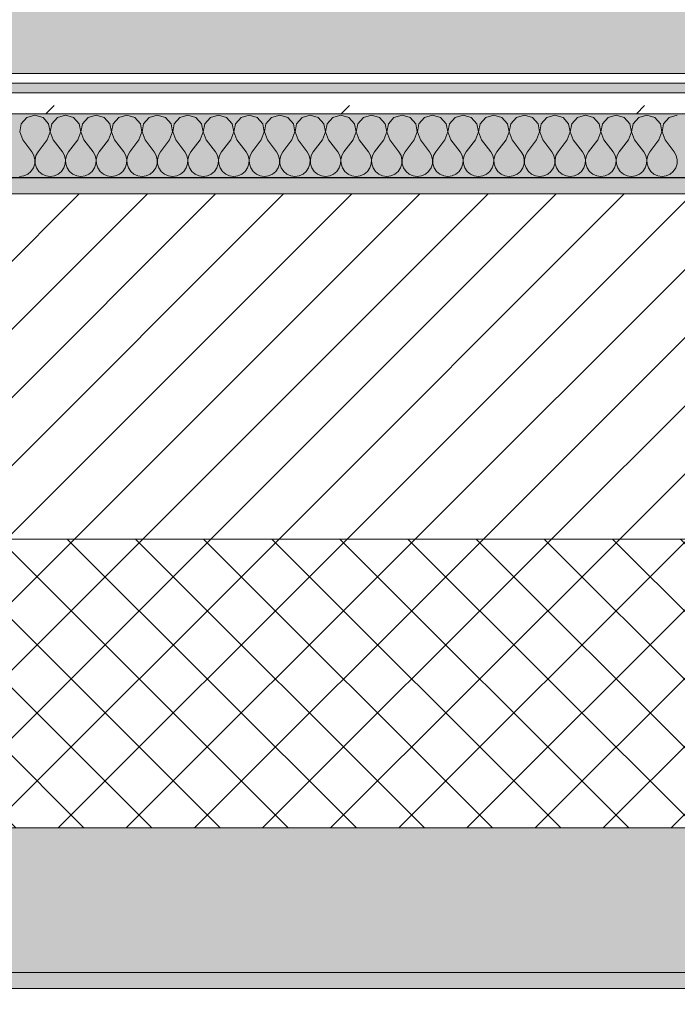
# Model space of a CAD drawing. Header units: millimetres. Extents: x -40968 to 13979, y -19284 to 4746.
# Tile 158 of 256: x -10914 to -10505, y -1709 to -1095. Entities that reach past the tile are written whole.
import ezdxf

# ---------------------------------------------------------------- set-up
doc = ezdxf.new("R2010")
doc.units = ezdxf.units.MM
doc.header["$MEASUREMENT"] = 0
doc.linetypes.add('Wipeout_Contour', pattern=[1000, 0, -1000])
for name, color, linetype in [('12_FAÇ_Façana', 7, 'Continuous'), ('Nuevo_08_E_Envans secs', 7, 'Continuous'), ('Nuevo_14_PAV_Soft Light Grey 0554', 7, 'Continuous')]:
    doc.layers.add(name, color=color, linetype=linetype)
for name, color, linetype, lineweight, true_color in [('12_FAÇ_Façana_Pluma_Nº__102', 7, 'Continuous', 5, 0xcccccc), ('12_FAÇ_Façana_Pluma_Nº__174', 7, 'Continuous', 13, 0xe4ad2c), ('12_FAÇ_Façana_Pluma_Nº__176', 7, 'Continuous', 15, 0x93a0c6), ('Nuevo_08_E_Envans secs_Pluma_Nº__102', 7, 'Continuous', 5, 0xcccccc), ('Nuevo_08_E_Envans secs_Pluma_Nº__171', 171, 'Continuous', 13, 0xaaaaff), ('Nuevo_08_E_Envans secs_Pluma_Nº__177', 7, 'Continuous', 15, 0xf7e046), ('Nuevo_14_PAV_Soft Light Grey 0554_Pluma_Nº__245', 7, 'Continuous', 13, 0xe8e8e8)]:
    doc.layers.add(name, color=color, linetype=linetype, lineweight=lineweight, true_color=true_color)
for name, color, linetype, lineweight in [('12_FAÇ_Façana_Pluma_Nº__2', 8, 'Continuous', 5), ('12_FAÇ_Façana_Pluma_Nº__7', 7, 'Continuous', 5), ('Nuevo_08_E_Envans secs_Pluma_Nº__1', 7, 'Continuous', 5)]:
    doc.layers.add(name, color=color, linetype=linetype, lineweight=lineweight)
pattern_1 = [(45, (0, 0), (-183.848, 183.848), [195, -65]), (45, (7e-14, 183.85), (-183.848, 183.848), [195, -65])]

# ---------------------------------------------------------------- blocks, each defined once
blk = doc.blocks.new('Forjado_1_1', base_point=(-23046.79, -1194.06))
at = {"layer": 'Nuevo_14_PAV_Soft Light Grey 0554_Pluma_Nº__245', "linetype": 'Continuous', "lineweight": 0, "true_color": 0xe8e8e8}
h = blk.add_hatch(color=254, dxfattribs=at)
h.paths.add_polyline_path([(-23046.79, -1194.06), (-1631.11, -1193.63), (-1631.11, -6938.97), (-1556.11, -6938.97), (-1556.11, -7503.98), (-1616.26, -7503.98), (-1616.05, -11935.98), (-1564.89, -11935.98), (-1564.89, -12491.98), (-2024.11, -12491.98), (-2024.11, -12338.98), (-6997.39, -12338.98), (-6997.39, -12391.98), (-3637.68, -12391.98), (-3638.94, -13690.72), (-3644.87, -17130.96), (428.17, -17130.98), (428.89, -16788.98), (778.89, -16788.98), (778.35, -17142.97), (2622.91, -17145.82), (2623.01, -17079.79), (3389.91, -17080.98), (3389.61, -17276.98), (5489.84, -17280.21), (5489.84, -17141.49), (5763.89, -17141.49), (5763.89, -16738.98), (6378.89, -16738.98), (6378.89, -12488.98), (5778.89, -12488.98), (5779.74, -11938.87), (6782.11, -11938.85), (6782.11, -9207.42), (6082.11, -9207.42), (6016.11, -7504.98), (6016.11, -9073.42), (2073.42, -9073.42), (2073.42, -5267.32), (5998.89, -5267.32), (5998.89, -1708.98), (5884.89, -967.98), (7332.11, -967.98), (7332.11, 1999.55), (-28277.4, 1999.55), (-23028.39, 1969.01)])
h.paths.add_polyline_path([(492.89, -5267.32), (1951.42, -5267.32), (1951.42, -9073.42), (492.89, -9073.42)], flags=0)
at = {"layer": 'Nuevo_14_PAV_Soft Light Grey 0554_Pluma_Nº__245', "color": 254, "linetype": 'Continuous', "lineweight": 13, "true_color": 0xe8e8e8, "flags": 128}
blk.add_lwpolyline([(428.17, -17130.98), (-3644.87, -17130.96), (-3638.94, -13690.72), (-3637.68, -12391.98), (-6997.39, -12391.98), (-6997.39, -12338.98), (-2024.11, -12338.98), (-2024.11, -12491.98), (-1564.89, -12491.98), (-1564.89, -11935.98), (-1616.05, -11935.98), (-1616.26, -7503.98), (-1556.11, -7503.98), (-1556.11, -6938.97), (-1631.11, -6938.97), (-1631.11, -1193.63), (-23046.79, -1194.06)], dxfattribs=at)
blk = doc.blocks.new('Muro_10_1', base_point=(-12935.93, -1193.98))
at = {"layer": '12_FAÇ_Façana_Pluma_Nº__102', "linetype": 'Continuous', "lineweight": 0, "true_color": 0xe5e5e5}
for points in [[(-12935.93, -1688.98), (-8781.93, -1688.98), (-8781.93, -1598.98), (-12035.86, -1598.98), (-12035.86, -1613.98), (-12435.86, -1613.98), (-12435.86, -1598.98), (-12486.81, -1598.98), (-12486.81, -1613.98), (-12886.81, -1613.98), (-12886.81, -1598.98), (-12935.93, -1598.98)], [(-12935.93, -1698.98), (-8781.93, -1698.98), (-8781.93, -1688.98), (-12935.93, -1688.98)]]:
    blk.add_hatch(color=254, dxfattribs=at).paths.add_polyline_path(points)
at = {"layer": '12_FAÇ_Façana_Pluma_Nº__174', "linetype": 'Continuous', "lineweight": 13, "true_color": 0xe4ad2c}
h = blk.add_hatch(dxfattribs=at)
h.set_pattern_fill('SATE_Aislamiento_0001', color=42, style=0, pattern_type=2)
h.set_pattern_definition([(45, (0, 0), (-21.2132, 21.2132), []), (135, (0, 0), (21.2132, 21.2132), [])])
h.paths.add_polyline_path([(-12035.86, -1598.98), (-8781.93, -1598.98), (-8781.93, -1418.98), (-12035.86, -1418.98)])
at = {"layer": '12_FAÇ_Façana_Pluma_Nº__176', "linetype": 'Continuous', "lineweight": 0, "true_color": 0x495063}
blk.add_hatch(color=251, dxfattribs=at).paths.add_polyline_path([(-11995.86, -1203.98), (-8781.93, -1203.98), (-8781.93, -1193.98), (-11995.86, -1193.98)])
at = {"layer": '12_FAÇ_Façana_Pluma_Nº__2', "linetype": 'Continuous', "lineweight": 5}
h = blk.add_hatch(dxfattribs=at)
h.set_pattern_fill('Ceramic_0001', color=8, style=0, pattern_type=2)
h.set_pattern_definition([(45, (0, 0), (-21.2132, 21.2132), [])])
h.paths.add_polyline_path([(-11995.86, -1418.98), (-8781.93, -1418.98), (-8781.93, -1203.98), (-11995.86, -1203.98)])
at = {"layer": '12_FAÇ_Façana_Pluma_Nº__7', "color": 7, "linetype": 'Continuous', "lineweight": 5}
for p, q in [((-8781.93, -1203.98), (-11995.86, -1203.98)), ((-11995.86, -1418.98), (-8781.93, -1418.98)), ((-12035.86, -1598.98), (-8781.93, -1598.98)), ((-12935.93, -1688.98), (-8781.93, -1688.98))]:
    blk.add_line(p, q, dxfattribs=at)
at = {"layer": '12_FAÇ_Façana_Pluma_Nº__7', "color": 7, "linetype": 'Continuous', "lineweight": 5, "flags": 128}
for points in [[(-8781.93, -1193.98), (-11995.86, -1193.98)], [(-12935.93, -1698.98), (-8781.93, -1698.98)]]:
    blk.add_lwpolyline(points, dxfattribs=at)
blk = doc.blocks.new('*X247')
at = {"layer": 'Nuevo_08_E_Envans secs_Pluma_Nº__102', "color": 254, "linetype": 'Continuous', "lineweight": 5, "true_color": 0xcccccc}
for p, q in [((-10909.77, -1156.35), (-10913.28, -1160.19)), ((-10904.76, -1154.93), (-10909.77, -1156.35)), ((-10899.75, -1156.35), (-10904.76, -1154.93)), ((-10896.24, -1160.19), (-10899.75, -1156.35)), ((-10890.72, -1156.35), (-10894.23, -1160.19)), ((-10885.71, -1154.93), (-10890.72, -1156.35)), ((-10880.71, -1156.35), (-10885.71, -1154.93)), ((-10877.2, -1160.19), (-10880.71, -1156.35)), ((-10871.67, -1156.35), (-10875.19, -1160.19)), ((-10866.67, -1154.93), (-10871.67, -1156.35)), ((-10861.66, -1156.35), (-10866.67, -1154.93)), ((-10858.15, -1160.19), (-10861.66, -1156.35)), ((-10852.63, -1156.35), (-10856.14, -1160.19)), ((-10847.62, -1154.93), (-10852.63, -1156.35)), ((-10842.61, -1156.35), (-10847.62, -1154.93)), ((-10839.1, -1160.19), (-10842.61, -1156.35)), ((-10833.58, -1156.35), (-10837.09, -1160.19)), ((-10828.57, -1154.93), (-10833.58, -1156.35)), ((-10823.56, -1156.35), (-10828.57, -1154.93)), ((-10820.05, -1160.19), (-10823.56, -1156.35)), ((-10814.53, -1156.35), (-10818.04, -1160.19)), ((-10809.52, -1154.93), (-10814.53, -1156.35)), ((-10804.52, -1156.35), (-10809.52, -1154.93)), ((-10801.01, -1160.19), (-10804.52, -1156.35)), ((-10795.48, -1156.35), (-10798.99, -1160.19)), ((-10790.48, -1154.93), (-10795.48, -1156.35)), ((-10785.47, -1156.35), (-10790.48, -1154.93)), ((-10781.96, -1160.19), (-10785.47, -1156.35)), ((-10776.44, -1156.35), (-10779.95, -1160.19)), ((-10771.43, -1154.93), (-10776.44, -1156.35)), ((-10766.42, -1156.35), (-10771.43, -1154.93)), ((-10762.91, -1160.19), (-10766.42, -1156.35)), ((-10757.39, -1156.35), (-10760.9, -1160.19)), ((-10752.38, -1154.93), (-10757.39, -1156.35)), ((-10747.37, -1156.35), (-10752.38, -1154.93)), ((-10743.86, -1160.19), (-10747.37, -1156.35)), ((-10738.34, -1156.35), (-10741.85, -1160.19)), ((-10733.33, -1154.93), (-10738.34, -1156.35)), ((-10728.33, -1156.35), (-10733.33, -1154.93)), ((-10724.81, -1160.19), (-10728.33, -1156.35)), ((-10719.29, -1156.35), (-10722.8, -1160.19)), ((-10714.29, -1154.93), (-10719.29, -1156.35)), ((-10709.28, -1156.35), (-10714.29, -1154.93)), ((-10705.77, -1160.19), (-10709.28, -1156.35)), ((-10700.25, -1156.35), (-10703.76, -1160.19)), ((-10695.24, -1154.93), (-10700.25, -1156.35)), ((-10690.23, -1156.35), (-10695.24, -1154.93)), ((-10686.72, -1160.19), (-10690.23, -1156.35)), ((-10681.2, -1156.35), (-10684.71, -1160.19)), ((-10676.19, -1154.93), (-10681.2, -1156.35)), ((-10671.18, -1156.35), (-10676.19, -1154.93)), ((-10667.67, -1160.19), (-10671.18, -1156.35)), ((-10662.15, -1156.35), (-10665.66, -1160.19)), ((-10657.14, -1154.93), (-10662.15, -1156.35)), ((-10652.14, -1156.35), (-10657.14, -1154.93)), ((-10648.62, -1160.19), (-10652.14, -1156.35)), ((-10643.1, -1156.35), (-10646.61, -1160.19)), ((-10638.1, -1154.93), (-10643.1, -1156.35)), ((-10633.09, -1156.35), (-10638.1, -1154.93)), ((-10629.58, -1160.19), (-10633.09, -1156.35)), ((-10624.05, -1156.35), (-10627.57, -1160.19)), ((-10619.05, -1154.93), (-10624.05, -1156.35)), ((-10614.04, -1156.35), (-10619.05, -1154.93)), ((-10610.53, -1160.19), (-10614.04, -1156.35)), ((-10605.01, -1156.35), (-10608.52, -1160.19)), ((-10600, -1154.93), (-10605.01, -1156.35)), ((-10594.99, -1156.35), (-10600, -1154.93)), ((-10591.48, -1160.19), (-10594.99, -1156.35)), ((-10585.96, -1156.35), (-10589.47, -1160.19)), ((-10580.95, -1154.93), (-10585.96, -1156.35)), ((-10575.95, -1156.35), (-10580.95, -1154.93)), ((-10572.43, -1160.19), (-10575.95, -1156.35)), ((-10566.91, -1156.35), (-10570.42, -1160.19)), ((-10561.9, -1154.93), (-10566.91, -1156.35)), ((-10556.9, -1156.35), (-10561.9, -1154.93)), ((-10553.39, -1160.19), (-10556.9, -1156.35)), ((-10547.86, -1156.35), (-10551.38, -1160.19)), ((-10542.86, -1154.93), (-10547.86, -1156.35)), ((-10537.85, -1156.35), (-10542.86, -1154.93)), ((-10534.34, -1160.19), (-10537.85, -1156.35)), ((-10528.82, -1156.35), (-10532.33, -1160.19)), ((-10523.81, -1154.93), (-10528.82, -1156.35)), ((-10518.8, -1156.35), (-10523.81, -1154.93)), ((-10515.29, -1160.19), (-10518.8, -1156.35)), ((-10509.77, -1156.35), (-10513.28, -1160.19)), ((-10504.76, -1154.93), (-10509.77, -1156.35)), ((-10913.28, -1160.19), (-10914.25, -1165.31)), ((-10914.25, -1165.31), (-10912.38, -1170.17)), ((-10897.14, -1170.17), (-10895.28, -1165.31)), ((-10895.28, -1165.31), (-10896.24, -1160.19)), ((-10894.23, -1160.19), (-10895.2, -1165.31)), ((-10895.2, -1165.31), (-10893.33, -1170.17)), ((-10878.1, -1170.17), (-10876.23, -1165.31)), ((-10876.23, -1165.31), (-10877.2, -1160.19)), ((-10875.19, -1160.19), (-10876.15, -1165.31)), ((-10876.15, -1165.31), (-10874.29, -1170.17)), ((-10859.05, -1170.17), (-10857.18, -1165.31)), ((-10857.18, -1165.31), (-10858.15, -1160.19)), ((-10856.14, -1160.19), (-10857.1, -1165.31)), ((-10857.1, -1165.31), (-10855.24, -1170.17)), ((-10840, -1170.17), (-10838.13, -1165.31)), ((-10838.13, -1165.31), (-10839.1, -1160.19)), ((-10837.09, -1160.19), (-10838.06, -1165.31)), ((-10838.06, -1165.31), (-10836.19, -1170.17)), ((-10820.95, -1170.17), (-10819.09, -1165.31)), ((-10819.09, -1165.31), (-10820.05, -1160.19)), ((-10818.04, -1160.19), (-10819.01, -1165.31)), ((-10819.01, -1165.31), (-10817.14, -1170.17)), ((-10801.9, -1170.17), (-10800.04, -1165.31)), ((-10800.04, -1165.31), (-10801.01, -1160.19)), ((-10798.99, -1160.19), (-10799.96, -1165.31)), ((-10799.96, -1165.31), (-10798.1, -1170.17)), ((-10782.86, -1170.17), (-10780.99, -1165.31)), ((-10780.99, -1165.31), (-10781.96, -1160.19)), ((-10779.95, -1160.19), (-10780.91, -1165.31)), ((-10780.91, -1165.31), (-10779.05, -1170.17)), ((-10763.81, -1170.17), (-10761.94, -1165.31)), ((-10761.94, -1165.31), (-10762.91, -1160.19)), ((-10760.9, -1160.19), (-10761.87, -1165.31)), ((-10761.87, -1165.31), (-10760, -1170.17)), ((-10744.76, -1170.17), (-10742.9, -1165.31)), ((-10742.9, -1165.31), (-10743.86, -1160.19)), ((-10741.85, -1160.19), (-10742.82, -1165.31)), ((-10742.82, -1165.31), (-10740.95, -1170.17)), ((-10725.71, -1170.17), (-10723.85, -1165.31)), ((-10723.85, -1165.31), (-10724.81, -1160.19)), ((-10722.8, -1160.19), (-10723.77, -1165.31)), ((-10723.77, -1165.31), (-10721.9, -1170.17)), ((-10706.67, -1170.17), (-10704.8, -1165.31)), ((-10704.8, -1165.31), (-10705.77, -1160.19)), ((-10703.76, -1160.19), (-10704.72, -1165.31)), ((-10704.72, -1165.31), (-10702.86, -1170.17)), ((-10687.62, -1170.17), (-10685.75, -1165.31)), ((-10685.75, -1165.31), (-10686.72, -1160.19)), ((-10684.71, -1160.19), (-10685.68, -1165.31)), ((-10685.68, -1165.31), (-10683.81, -1170.17)), ((-10668.57, -1170.17), (-10666.71, -1165.31)), ((-10666.71, -1165.31), (-10667.67, -1160.19)), ((-10665.66, -1160.19), (-10666.63, -1165.31)), ((-10666.63, -1165.31), (-10664.76, -1170.17)), ((-10649.52, -1170.17), (-10647.66, -1165.31)), ((-10647.66, -1165.31), (-10648.62, -1160.19)), ((-10646.61, -1160.19), (-10647.58, -1165.31)), ((-10647.58, -1165.31), (-10645.71, -1170.17)), ((-10630.48, -1170.17), (-10628.61, -1165.31)), ((-10628.61, -1165.31), (-10629.58, -1160.19)), ((-10627.57, -1160.19), (-10628.53, -1165.31)), ((-10628.53, -1165.31), (-10626.67, -1170.17)), ((-10611.43, -1170.17), (-10609.56, -1165.31)), ((-10609.56, -1165.31), (-10610.53, -1160.19)), ((-10608.52, -1160.19), (-10609.49, -1165.31)), ((-10609.49, -1165.31), (-10607.62, -1170.17)), ((-10592.38, -1170.17), (-10590.51, -1165.31)), ((-10590.51, -1165.31), (-10591.48, -1160.19)), ((-10589.47, -1160.19), (-10590.44, -1165.31)), ((-10590.44, -1165.31), (-10588.57, -1170.17)), ((-10573.33, -1170.17), (-10571.47, -1165.31)), ((-10571.47, -1165.31), (-10572.43, -1160.19)), ((-10570.42, -1160.19), (-10571.39, -1165.31)), ((-10571.39, -1165.31), (-10569.52, -1170.17)), ((-10554.29, -1170.17), (-10552.42, -1165.31)), ((-10552.42, -1165.31), (-10553.39, -1160.19)), ((-10551.38, -1160.19), (-10552.34, -1165.31)), ((-10552.34, -1165.31), (-10550.48, -1170.17)), ((-10535.24, -1170.17), (-10533.37, -1165.31)), ((-10533.37, -1165.31), (-10534.34, -1160.19)), ((-10532.33, -1160.19), (-10533.29, -1165.31)), ((-10533.29, -1165.31), (-10531.43, -1170.17)), ((-10516.19, -1170.17), (-10514.32, -1165.31)), ((-10514.32, -1165.31), (-10515.29, -1160.19)), ((-10513.28, -1160.19), (-10514.25, -1165.31)), ((-10514.25, -1165.31), (-10512.38, -1170.17)), ((-10912.38, -1170.17), (-10906.67, -1177.79)), ((-10897.14, -1170.17), (-10902.86, -1177.79)), ((-10893.33, -1170.17), (-10887.62, -1177.79)), ((-10878.1, -1170.17), (-10883.81, -1177.79)), ((-10874.29, -1170.17), (-10868.57, -1177.79)), ((-10859.05, -1170.17), (-10864.76, -1177.79)), ((-10855.24, -1170.17), (-10849.52, -1177.79)), ((-10840, -1170.17), (-10845.71, -1177.79)), ((-10836.19, -1170.17), (-10830.48, -1177.79)), ((-10820.95, -1170.17), (-10826.67, -1177.79)), ((-10817.14, -1170.17), (-10811.43, -1177.79)), ((-10801.9, -1170.17), (-10807.62, -1177.79)), ((-10798.1, -1170.17), (-10792.38, -1177.79)), ((-10782.86, -1170.17), (-10788.57, -1177.79)), ((-10779.05, -1170.17), (-10773.33, -1177.79)), ((-10763.81, -1170.17), (-10769.52, -1177.79)), ((-10760, -1170.17), (-10754.29, -1177.79)), ((-10744.76, -1170.17), (-10750.48, -1177.79)), ((-10740.95, -1170.17), (-10735.24, -1177.79)), ((-10725.71, -1170.17), (-10731.43, -1177.79)), ((-10721.9, -1170.17), (-10716.19, -1177.79)), ((-10706.67, -1170.17), (-10712.38, -1177.79)), ((-10702.86, -1170.17), (-10697.14, -1177.79)), ((-10687.62, -1170.17), (-10693.33, -1177.79)), ((-10683.81, -1170.17), (-10678.1, -1177.79)), ((-10668.57, -1170.17), (-10674.29, -1177.79)), ((-10664.76, -1170.17), (-10659.05, -1177.79)), ((-10649.52, -1170.17), (-10655.24, -1177.79)), ((-10645.71, -1170.17), (-10640, -1177.79)), ((-10630.48, -1170.17), (-10636.19, -1177.79)), ((-10626.67, -1170.17), (-10620.95, -1177.79)), ((-10611.43, -1170.17), (-10617.14, -1177.79)), ((-10607.62, -1170.17), (-10601.9, -1177.79)), ((-10592.38, -1170.17), (-10598.1, -1177.79)), ((-10588.57, -1170.17), (-10582.86, -1177.79)), ((-10573.33, -1170.17), (-10579.05, -1177.79)), ((-10569.52, -1170.17), (-10563.81, -1177.79)), ((-10554.29, -1170.17), (-10560, -1177.79)), ((-10550.48, -1170.17), (-10544.76, -1177.79)), ((-10535.24, -1170.17), (-10540.95, -1177.79)), ((-10531.43, -1170.17), (-10525.71, -1177.79)), ((-10516.19, -1170.17), (-10521.9, -1177.79)), ((-10512.38, -1170.17), (-10506.67, -1177.79)), ((-10905.4, -1180.08), (-10906.67, -1177.79)), ((-10902.86, -1177.79), (-10904.13, -1180.08)), ((-10886.35, -1180.08), (-10887.62, -1177.79)), ((-10883.81, -1177.79), (-10885.08, -1180.08)), ((-10867.3, -1180.08), (-10868.57, -1177.79)), ((-10864.76, -1177.79), (-10866.03, -1180.08)), ((-10848.25, -1180.08), (-10849.52, -1177.79)), ((-10845.71, -1177.79), (-10846.99, -1180.08)), ((-10829.2, -1180.08), (-10830.48, -1177.79)), ((-10826.67, -1177.79), (-10827.94, -1180.08)), ((-10810.16, -1180.08), (-10811.43, -1177.79)), ((-10807.62, -1177.79), (-10808.89, -1180.08)), ((-10791.11, -1180.08), (-10792.38, -1177.79)), ((-10788.57, -1177.79), (-10789.84, -1180.08)), ((-10772.06, -1180.08), (-10773.33, -1177.79)), ((-10769.52, -1177.79), (-10770.8, -1180.08)), ((-10753.01, -1180.08), (-10754.29, -1177.79)), ((-10750.48, -1177.79), (-10751.75, -1180.08)), ((-10733.97, -1180.08), (-10735.24, -1177.79)), ((-10731.43, -1177.79), (-10732.7, -1180.08)), ((-10714.92, -1180.08), (-10716.19, -1177.79)), ((-10712.38, -1177.79), (-10713.65, -1180.08)), ((-10695.87, -1180.08), (-10697.14, -1177.79)), ((-10693.33, -1177.79), (-10694.6, -1180.08)), ((-10676.82, -1180.08), (-10678.1, -1177.79)), ((-10674.29, -1177.79), (-10675.56, -1180.08)), ((-10657.78, -1180.08), (-10659.05, -1177.79)), ((-10655.24, -1177.79), (-10656.51, -1180.08)), ((-10638.73, -1180.08), (-10640, -1177.79)), ((-10636.19, -1177.79), (-10637.46, -1180.08)), ((-10619.68, -1180.08), (-10620.95, -1177.79)), ((-10617.14, -1177.79), (-10618.41, -1180.08)), ((-10600.63, -1180.08), (-10601.9, -1177.79)), ((-10598.1, -1177.79), (-10599.37, -1180.08)), ((-10581.59, -1180.08), (-10582.86, -1177.79)), ((-10579.05, -1177.79), (-10580.32, -1180.08)), ((-10562.54, -1180.08), (-10563.81, -1177.79)), ((-10560, -1177.79), (-10561.27, -1180.08)), ((-10543.49, -1180.08), (-10544.76, -1177.79)), ((-10540.95, -1177.79), (-10542.22, -1180.08)), ((-10524.44, -1180.08), (-10525.71, -1177.79)), ((-10521.9, -1177.79), (-10523.18, -1180.08)), ((-10505.4, -1180.08), (-10506.67, -1177.79)), ((-10904.8, -1182.64), (-10905.4, -1180.08)), ((-10904.93, -1185.27), (-10904.8, -1182.64)), ((-10904.13, -1180.08), (-10904.72, -1182.64)), ((-10904.72, -1182.64), (-10904.6, -1185.27)), ((-10885.75, -1182.64), (-10886.35, -1180.08)), ((-10885.88, -1185.27), (-10885.75, -1182.64)), ((-10885.08, -1180.08), (-10885.68, -1182.64)), ((-10885.68, -1182.64), (-10885.55, -1185.27)), ((-10866.71, -1182.64), (-10867.3, -1180.08)), ((-10866.83, -1185.27), (-10866.71, -1182.64)), ((-10866.03, -1180.08), (-10866.63, -1182.64)), ((-10866.63, -1182.64), (-10866.5, -1185.27)), ((-10847.66, -1182.64), (-10848.25, -1180.08)), ((-10847.78, -1185.27), (-10847.66, -1182.64)), ((-10846.99, -1180.08), (-10847.58, -1182.64)), ((-10847.58, -1182.64), (-10847.45, -1185.27)), ((-10828.61, -1182.64), (-10829.2, -1180.08)), ((-10828.74, -1185.27), (-10828.61, -1182.64)), ((-10827.94, -1180.08), (-10828.53, -1182.64)), ((-10828.53, -1182.64), (-10828.41, -1185.27)), ((-10809.56, -1182.64), (-10810.16, -1180.08)), ((-10809.69, -1185.27), (-10809.56, -1182.64)), ((-10808.89, -1180.08), (-10809.49, -1182.64)), ((-10809.49, -1182.64), (-10809.36, -1185.27)), ((-10790.51, -1182.64), (-10791.11, -1180.08)), ((-10790.64, -1185.27), (-10790.51, -1182.64)), ((-10789.84, -1180.08), (-10790.44, -1182.64)), ((-10790.44, -1182.64), (-10790.31, -1185.27)), ((-10771.47, -1182.64), (-10772.06, -1180.08)), ((-10771.59, -1185.27), (-10771.47, -1182.64)), ((-10770.8, -1180.08), (-10771.39, -1182.64)), ((-10771.39, -1182.64), (-10771.26, -1185.27)), ((-10752.42, -1182.64), (-10753.01, -1180.08)), ((-10752.55, -1185.27), (-10752.42, -1182.64)), ((-10751.75, -1180.08), (-10752.34, -1182.64)), ((-10752.34, -1182.64), (-10752.22, -1185.27)), ((-10733.37, -1182.64), (-10733.97, -1180.08)), ((-10733.5, -1185.27), (-10733.37, -1182.64)), ((-10732.7, -1180.08), (-10733.29, -1182.64)), ((-10733.29, -1182.64), (-10733.17, -1185.27)), ((-10714.32, -1182.64), (-10714.92, -1180.08)), ((-10714.45, -1185.27), (-10714.32, -1182.64)), ((-10713.65, -1180.08), (-10714.25, -1182.64)), ((-10714.25, -1182.64), (-10714.12, -1185.27)), ((-10695.28, -1182.64), (-10695.87, -1180.08)), ((-10695.4, -1185.27), (-10695.28, -1182.64)), ((-10694.6, -1180.08), (-10695.2, -1182.64)), ((-10695.2, -1182.64), (-10695.07, -1185.27)), ((-10676.23, -1182.64), (-10676.82, -1180.08)), ((-10676.36, -1185.27), (-10676.23, -1182.64)), ((-10675.56, -1180.08), (-10676.15, -1182.64)), ((-10676.15, -1182.64), (-10676.02, -1185.27)), ((-10657.18, -1182.64), (-10657.78, -1180.08)), ((-10657.31, -1185.27), (-10657.18, -1182.64)), ((-10656.51, -1180.08), (-10657.1, -1182.64)), ((-10657.1, -1182.64), (-10656.98, -1185.27)), ((-10638.13, -1182.64), (-10638.73, -1180.08)), ((-10638.26, -1185.27), (-10638.13, -1182.64)), ((-10637.46, -1180.08), (-10638.06, -1182.64)), ((-10638.06, -1182.64), (-10637.93, -1185.27)), ((-10619.09, -1182.64), (-10619.68, -1180.08)), ((-10619.21, -1185.27), (-10619.09, -1182.64)), ((-10618.41, -1180.08), (-10619.01, -1182.64)), ((-10619.01, -1182.64), (-10618.88, -1185.27)), ((-10600.04, -1182.64), (-10600.63, -1180.08)), ((-10600.17, -1185.27), (-10600.04, -1182.64)), ((-10599.37, -1180.08), (-10599.96, -1182.64)), ((-10599.96, -1182.64), (-10599.83, -1185.27)), ((-10580.99, -1182.64), (-10581.59, -1180.08)), ((-10581.12, -1185.27), (-10580.99, -1182.64)), ((-10580.32, -1180.08), (-10580.91, -1182.64)), ((-10580.91, -1182.64), (-10580.79, -1185.27)), ((-10561.94, -1182.64), (-10562.54, -1180.08)), ((-10562.07, -1185.27), (-10561.94, -1182.64)), ((-10561.27, -1180.08), (-10561.87, -1182.64)), ((-10561.87, -1182.64), (-10561.74, -1185.27)), ((-10542.9, -1182.64), (-10543.49, -1180.08)), ((-10543.02, -1185.27), (-10542.9, -1182.64)), ((-10542.22, -1180.08), (-10542.82, -1182.64)), ((-10542.82, -1182.64), (-10542.69, -1185.27)), ((-10523.85, -1182.64), (-10524.44, -1180.08)), ((-10523.98, -1185.27), (-10523.85, -1182.64)), ((-10523.18, -1180.08), (-10523.77, -1182.64)), ((-10523.77, -1182.64), (-10523.64, -1185.27)), ((-10504.8, -1182.64), (-10505.4, -1180.08)), ((-10504.93, -1185.27), (-10504.8, -1182.64)), ((-10909.28, -1191.6), (-10907.26, -1189.92)), ((-10907.26, -1189.92), (-10905.77, -1187.76)), ((-10905.77, -1187.76), (-10904.93, -1185.27)), ((-10904.6, -1185.27), (-10903.76, -1187.76)), ((-10903.76, -1187.76), (-10902.27, -1189.92)), ((-10902.27, -1189.92), (-10900.25, -1191.6)), ((-10890.23, -1191.6), (-10888.21, -1189.92)), ((-10888.21, -1189.92), (-10886.72, -1187.76)), ((-10886.72, -1187.76), (-10885.88, -1185.27)), ((-10885.55, -1185.27), (-10884.71, -1187.76)), ((-10884.71, -1187.76), (-10883.22, -1189.92)), ((-10883.22, -1189.92), (-10881.2, -1191.6)), ((-10871.18, -1191.6), (-10869.16, -1189.92)), ((-10869.16, -1189.92), (-10867.67, -1187.76)), ((-10867.67, -1187.76), (-10866.83, -1185.27)), ((-10866.5, -1185.27), (-10865.66, -1187.76)), ((-10865.66, -1187.76), (-10864.17, -1189.92)), ((-10864.17, -1189.92), (-10862.15, -1191.6)), ((-10852.14, -1191.6), (-10850.11, -1189.92)), ((-10850.11, -1189.92), (-10848.62, -1187.76)), ((-10848.62, -1187.76), (-10847.78, -1185.27)), ((-10847.45, -1185.27), (-10846.61, -1187.76)), ((-10846.61, -1187.76), (-10845.13, -1189.92)), ((-10845.13, -1189.92), (-10843.1, -1191.6)), ((-10833.09, -1191.6), (-10831.06, -1189.92)), ((-10831.06, -1189.92), (-10829.58, -1187.76)), ((-10829.58, -1187.76), (-10828.74, -1185.27)), ((-10828.41, -1185.27), (-10827.57, -1187.76)), ((-10827.57, -1187.76), (-10826.08, -1189.92)), ((-10826.08, -1189.92), (-10824.05, -1191.6)), ((-10814.04, -1191.6), (-10812.02, -1189.92)), ((-10812.02, -1189.92), (-10810.53, -1187.76)), ((-10810.53, -1187.76), (-10809.69, -1185.27)), ((-10809.36, -1185.27), (-10808.52, -1187.76)), ((-10808.52, -1187.76), (-10807.03, -1189.92)), ((-10807.03, -1189.92), (-10805.01, -1191.6)), ((-10794.99, -1191.6), (-10792.97, -1189.92)), ((-10792.97, -1189.92), (-10791.48, -1187.76)), ((-10791.48, -1187.76), (-10790.64, -1185.27)), ((-10790.31, -1185.27), (-10789.47, -1187.76)), ((-10789.47, -1187.76), (-10787.98, -1189.92)), ((-10787.98, -1189.92), (-10785.96, -1191.6)), ((-10775.95, -1191.6), (-10773.92, -1189.92)), ((-10773.92, -1189.92), (-10772.43, -1187.76)), ((-10772.43, -1187.76), (-10771.59, -1185.27)), ((-10771.26, -1185.27), (-10770.42, -1187.76)), ((-10770.42, -1187.76), (-10768.94, -1189.92)), ((-10768.94, -1189.92), (-10766.91, -1191.6)), ((-10756.9, -1191.6), (-10754.87, -1189.92)), ((-10754.87, -1189.92), (-10753.39, -1187.76)), ((-10753.39, -1187.76), (-10752.55, -1185.27)), ((-10752.22, -1185.27), (-10751.38, -1187.76)), ((-10751.38, -1187.76), (-10749.89, -1189.92)), ((-10749.89, -1189.92), (-10747.86, -1191.6)), ((-10737.85, -1191.6), (-10735.83, -1189.92)), ((-10735.83, -1189.92), (-10734.34, -1187.76)), ((-10734.34, -1187.76), (-10733.5, -1185.27)), ((-10733.17, -1185.27), (-10732.33, -1187.76)), ((-10732.33, -1187.76), (-10730.84, -1189.92)), ((-10730.84, -1189.92), (-10728.82, -1191.6)), ((-10718.8, -1191.6), (-10716.78, -1189.92)), ((-10716.78, -1189.92), (-10715.29, -1187.76)), ((-10715.29, -1187.76), (-10714.45, -1185.27)), ((-10714.12, -1185.27), (-10713.28, -1187.76)), ((-10713.28, -1187.76), (-10711.79, -1189.92)), ((-10711.79, -1189.92), (-10709.77, -1191.6)), ((-10699.75, -1191.6), (-10697.73, -1189.92)), ((-10697.73, -1189.92), (-10696.24, -1187.76)), ((-10696.24, -1187.76), (-10695.4, -1185.27)), ((-10695.07, -1185.27), (-10694.23, -1187.76)), ((-10694.23, -1187.76), (-10692.74, -1189.92)), ((-10692.74, -1189.92), (-10690.72, -1191.6)), ((-10680.71, -1191.6), (-10678.68, -1189.92)), ((-10678.68, -1189.92), (-10677.2, -1187.76)), ((-10677.2, -1187.76), (-10676.36, -1185.27)), ((-10676.02, -1185.27), (-10675.19, -1187.76)), ((-10675.19, -1187.76), (-10673.7, -1189.92)), ((-10673.7, -1189.92), (-10671.67, -1191.6)), ((-10661.66, -1191.6), (-10659.64, -1189.92)), ((-10659.64, -1189.92), (-10658.15, -1187.76)), ((-10658.15, -1187.76), (-10657.31, -1185.27)), ((-10656.98, -1185.27), (-10656.14, -1187.76)), ((-10656.14, -1187.76), (-10654.65, -1189.92)), ((-10654.65, -1189.92), (-10652.63, -1191.6)), ((-10642.61, -1191.6), (-10640.59, -1189.92)), ((-10640.59, -1189.92), (-10639.1, -1187.76)), ((-10639.1, -1187.76), (-10638.26, -1185.27)), ((-10637.93, -1185.27), (-10637.09, -1187.76)), ((-10637.09, -1187.76), (-10635.6, -1189.92)), ((-10635.6, -1189.92), (-10633.58, -1191.6)), ((-10623.56, -1191.6), (-10621.54, -1189.92)), ((-10621.54, -1189.92), (-10620.05, -1187.76)), ((-10620.05, -1187.76), (-10619.21, -1185.27)), ((-10618.88, -1185.27), (-10618.04, -1187.76)), ((-10618.04, -1187.76), (-10616.55, -1189.92)), ((-10616.55, -1189.92), (-10614.53, -1191.6)), ((-10604.52, -1191.6), (-10602.49, -1189.92)), ((-10602.49, -1189.92), (-10601.01, -1187.76)), ((-10601.01, -1187.76), (-10600.17, -1185.27)), ((-10599.83, -1185.27), (-10598.99, -1187.76)), ((-10598.99, -1187.76), (-10597.51, -1189.92)), ((-10597.51, -1189.92), (-10595.48, -1191.6)), ((-10585.47, -1191.6), (-10583.45, -1189.92)), ((-10583.45, -1189.92), (-10581.96, -1187.76)), ((-10581.96, -1187.76), (-10581.12, -1185.27)), ((-10580.79, -1185.27), (-10579.95, -1187.76)), ((-10579.95, -1187.76), (-10578.46, -1189.92)), ((-10578.46, -1189.92), (-10576.44, -1191.6)), ((-10566.42, -1191.6), (-10564.4, -1189.92)), ((-10564.4, -1189.92), (-10562.91, -1187.76)), ((-10562.91, -1187.76), (-10562.07, -1185.27)), ((-10561.74, -1185.27), (-10560.9, -1187.76)), ((-10560.9, -1187.76), (-10559.41, -1189.92)), ((-10559.41, -1189.92), (-10557.39, -1191.6)), ((-10547.37, -1191.6), (-10545.35, -1189.92)), ((-10545.35, -1189.92), (-10543.86, -1187.76)), ((-10543.86, -1187.76), (-10543.02, -1185.27)), ((-10542.69, -1185.27), (-10541.85, -1187.76)), ((-10541.85, -1187.76), (-10540.36, -1189.92)), ((-10540.36, -1189.92), (-10538.34, -1191.6)), ((-10528.33, -1191.6), (-10526.3, -1189.92)), ((-10526.3, -1189.92), (-10524.81, -1187.76)), ((-10524.81, -1187.76), (-10523.98, -1185.27)), ((-10523.64, -1185.27), (-10522.8, -1187.76)), ((-10522.8, -1187.76), (-10521.32, -1189.92)), ((-10521.32, -1189.92), (-10519.29, -1191.6)), ((-10509.28, -1191.6), (-10507.26, -1189.92)), ((-10507.26, -1189.92), (-10505.77, -1187.76)), ((-10505.77, -1187.76), (-10504.93, -1185.27)), ((-10914.29, -1193.02), (-10911.68, -1192.66)), ((-10911.68, -1192.66), (-10909.28, -1191.6)), ((-10900.25, -1191.6), (-10897.84, -1192.66)), ((-10897.84, -1192.66), (-10895.24, -1193.02)), ((-10895.24, -1193.02), (-10892.64, -1192.66)), ((-10892.64, -1192.66), (-10890.23, -1191.6)), ((-10881.2, -1191.6), (-10878.79, -1192.66)), ((-10878.79, -1192.66), (-10876.19, -1193.02)), ((-10876.19, -1193.02), (-10873.59, -1192.66)), ((-10873.59, -1192.66), (-10871.18, -1191.6)), ((-10862.15, -1191.6), (-10859.75, -1192.66)), ((-10859.75, -1192.66), (-10857.14, -1193.02)), ((-10857.14, -1193.02), (-10854.54, -1192.66)), ((-10854.54, -1192.66), (-10852.14, -1191.6)), ((-10843.1, -1191.6), (-10840.7, -1192.66)), ((-10840.7, -1192.66), (-10838.1, -1193.02)), ((-10838.1, -1193.02), (-10835.49, -1192.66)), ((-10835.49, -1192.66), (-10833.09, -1191.6)), ((-10824.05, -1191.6), (-10821.65, -1192.66)), ((-10821.65, -1192.66), (-10819.05, -1193.02)), ((-10819.05, -1193.02), (-10816.45, -1192.66)), ((-10816.45, -1192.66), (-10814.04, -1191.6)), ((-10805.01, -1191.6), (-10802.6, -1192.66)), ((-10802.6, -1192.66), (-10800, -1193.02)), ((-10800, -1193.02), (-10797.4, -1192.66)), ((-10797.4, -1192.66), (-10794.99, -1191.6)), ((-10785.96, -1191.6), (-10783.55, -1192.66)), ((-10783.55, -1192.66), (-10780.95, -1193.02)), ((-10780.95, -1193.02), (-10778.35, -1192.66)), ((-10778.35, -1192.66), (-10775.95, -1191.6)), ((-10766.91, -1191.6), (-10764.51, -1192.66)), ((-10764.51, -1192.66), (-10761.9, -1193.02)), ((-10761.9, -1193.02), (-10759.3, -1192.66)), ((-10759.3, -1192.66), (-10756.9, -1191.6)), ((-10747.86, -1191.6), (-10745.46, -1192.66)), ((-10745.46, -1192.66), (-10742.86, -1193.02)), ((-10742.86, -1193.02), (-10740.25, -1192.66)), ((-10740.25, -1192.66), (-10737.85, -1191.6)), ((-10728.82, -1191.6), (-10726.41, -1192.66)), ((-10726.41, -1192.66), (-10723.81, -1193.02)), ((-10723.81, -1193.02), (-10721.21, -1192.66)), ((-10721.21, -1192.66), (-10718.8, -1191.6)), ((-10709.77, -1191.6), (-10707.36, -1192.66)), ((-10707.36, -1192.66), (-10704.76, -1193.02)), ((-10704.76, -1193.02), (-10702.16, -1192.66)), ((-10702.16, -1192.66), (-10699.75, -1191.6)), ((-10690.72, -1191.6), (-10688.32, -1192.66)), ((-10688.32, -1192.66), (-10685.71, -1193.02)), ((-10685.71, -1193.02), (-10683.11, -1192.66)), ((-10683.11, -1192.66), (-10680.71, -1191.6)), ((-10671.67, -1191.6), (-10669.27, -1192.66)), ((-10669.27, -1192.66), (-10666.67, -1193.02)), ((-10666.67, -1193.02), (-10664.06, -1192.66)), ((-10664.06, -1192.66), (-10661.66, -1191.6)), ((-10652.63, -1191.6), (-10650.22, -1192.66)), ((-10650.22, -1192.66), (-10647.62, -1193.02)), ((-10647.62, -1193.02), (-10645.02, -1192.66)), ((-10645.02, -1192.66), (-10642.61, -1191.6)), ((-10633.58, -1191.6), (-10631.17, -1192.66)), ((-10631.17, -1192.66), (-10628.57, -1193.02)), ((-10628.57, -1193.02), (-10625.97, -1192.66)), ((-10625.97, -1192.66), (-10623.56, -1191.6)), ((-10614.53, -1191.6), (-10612.13, -1192.66)), ((-10612.13, -1192.66), (-10609.52, -1193.02)), ((-10609.52, -1193.02), (-10606.92, -1192.66)), ((-10606.92, -1192.66), (-10604.52, -1191.6)), ((-10595.48, -1191.6), (-10593.08, -1192.66)), ((-10593.08, -1192.66), (-10590.48, -1193.02)), ((-10590.48, -1193.02), (-10587.87, -1192.66)), ((-10587.87, -1192.66), (-10585.47, -1191.6)), ((-10576.44, -1191.6), (-10574.03, -1192.66)), ((-10574.03, -1192.66), (-10571.43, -1193.02)), ((-10571.43, -1193.02), (-10568.83, -1192.66)), ((-10568.83, -1192.66), (-10566.42, -1191.6)), ((-10557.39, -1191.6), (-10554.98, -1192.66)), ((-10554.98, -1192.66), (-10552.38, -1193.02)), ((-10552.38, -1193.02), (-10549.78, -1192.66)), ((-10549.78, -1192.66), (-10547.37, -1191.6)), ((-10538.34, -1191.6), (-10535.94, -1192.66)), ((-10535.94, -1192.66), (-10533.33, -1193.02)), ((-10533.33, -1193.02), (-10530.73, -1192.66)), ((-10530.73, -1192.66), (-10528.33, -1191.6)), ((-10519.29, -1191.6), (-10516.89, -1192.66)), ((-10516.89, -1192.66), (-10514.29, -1193.02)), ((-10514.29, -1193.02), (-10511.68, -1192.66)), ((-10511.68, -1192.66), (-10509.28, -1191.6))]:
    blk.add_line(p, q, dxfattribs=at)
blk = doc.blocks.new('Muro_94_1', base_point=(-8781.93, -1193.98))
at = {"layer": 'Nuevo_08_E_Envans secs_Pluma_Nº__1', "color": 7, "linetype": 'Continuous', "lineweight": 5, "flags": 128}
blk.add_lwpolyline([(-12035.86, -1193.98), (-8781.93, -1193.98)], dxfattribs=at)
at = {"color": 254, "linetype": 'Wipeout_Contour', "lineweight": 0, "ltscale": 41757.661054}
blk.add_wipeout([(-11970.86, -1134.98), (-8781.93, -1134.98), (-8781.93, -1128.98), (-11970.86, -1128.98)], dxfattribs=at).dxf.layer = 'Nuevo_08_E_Envans secs'
at = {"color": 254, "linetype": 'Wipeout_Contour', "lineweight": 0, "ltscale": 41788.485381}
blk.add_wipeout([(-11982.86, -1153.98), (-8781.93, -1153.98), (-8781.93, -1140.98), (-11982.86, -1140.98)], dxfattribs=at).dxf.layer = 'Nuevo_08_E_Envans secs'
at = {"layer": 'Nuevo_08_E_Envans secs_Pluma_Nº__171', "linetype": 'Continuous', "lineweight": 13, "true_color": 0xaaaaff}
h = blk.add_hatch(dxfattribs=at)
h.set_pattern_fill('Panellat_HPL_0001', color=161, style=0, pattern_type=2)
h.set_pattern_definition(pattern_1)
h.paths.add_polyline_path([(-11970.86, -1134.98), (-8781.93, -1134.98), (-8781.93, -1128.98), (-11970.86, -1128.98)])
at = {"layer": 'Nuevo_08_E_Envans secs_Pluma_Nº__177', "linetype": 'Continuous', "lineweight": 15, "true_color": 0xf7e046}
h = blk.add_hatch(dxfattribs=at)
h.set_pattern_fill('Panellat_HPL_0001', color=53, style=0, pattern_type=2)
h.set_pattern_definition(pattern_1)
h.paths.add_polyline_path([(-11982.86, -1153.98), (-8781.93, -1153.98), (-8781.93, -1140.98), (-11982.86, -1140.98)])
at = {"layer": 'Nuevo_08_E_Envans secs_Pluma_Nº__1', "color": 7, "linetype": 'Continuous', "lineweight": 5}
for p, q in [((-8781.93, -1140.98), (-11982.86, -1140.98)), ((-8781.93, -1134.98), (-11976.86, -1134.98)), ((-8781.93, -1153.98), (-11995.86, -1153.98))]:
    blk.add_line(p, q, dxfattribs=at)
at = {"layer": 'Nuevo_08_E_Envans secs_Pluma_Nº__1', "color": 7, "linetype": 'Continuous', "lineweight": 5, "flags": 128}
blk.add_lwpolyline([(-8781.93, -1128.98), (-11970.86, -1128.98)], dxfattribs=at)
at = {"layer": 'Nuevo_08_E_Envans secs', "color": 7, "lineweight": 20}
blk.add_blockref('*X247', (0, 0), dxfattribs=at)

msp = doc.modelspace()

# ---------------------------------------------------------------- block references
at = {"layer": '12_FAÇ_Façana', "color": 7, "lineweight": 20}
msp.add_blockref('Muro_10_1', (-12935.93, -1193.98), dxfattribs=at)
at = {"layer": 'Nuevo_14_PAV_Soft Light Grey 0554', "color": 254, "linetype": 'Continuous', "lineweight": 13, "true_color": 0xe8e8e8}
msp.add_blockref('Forjado_1_1', (-23046.79, -1194.06), dxfattribs=at)

# ---------------------------------------------------------------- next in the draw order: block references
at = {"layer": 'Nuevo_08_E_Envans secs', "color": 7, "lineweight": 20}
msp.add_blockref('Muro_94_1', (-8781.93, -1193.98), dxfattribs=at)

doc.saveas('drawing.dxf')
